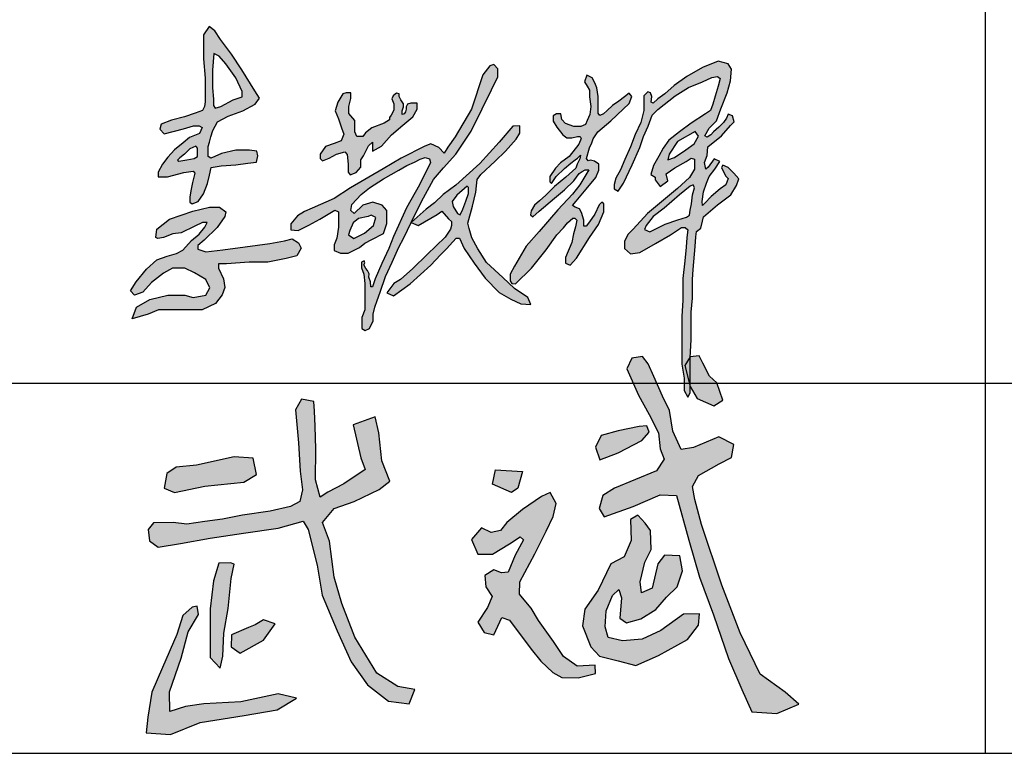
# Model space of a CAD drawing. Extents: x 427948 to 764348, y 274849 to 601549.
# Tile 30 of 212: x 435747 to 437608, y 597049 to 598436. Entities that reach past the tile are written whole.
import ezdxf

# ---------------------------------------------------------------- set-up
doc = ezdxf.new("R2010")
doc.units = 0
doc.header["$LTSCALE"] = 1000
doc.header["$MEASUREMENT"] = 0
doc.layers.get('0').update_dxf_attribs({"linetype": 'CONTINUOUS'})
doc.layers.add('图框', color=4, linetype='CONTINUOUS')

# ---------------------------------------------------------------- blocks, each defined once
blk = doc.blocks.new('武斌')
h = blk.add_hatch(color=3)
h.paths.add_polyline_path([(2274.1, -164.1), (2238.2, -126.9), (2205, -148.2), (2207.7, -246.4), (2174.5, -323.4), (2110.7, -356.5), (2050.9, -481.7), (1988.5, -572), (1977.9, -650.3), (2016.4, -749.8), (2057.6, -793.6), (2145.2, -816.2), (2230, -838), (2336.5, -789.6), (2473.3, -715.3), (2526.4, -646.3), (2530.4, -593.2), (2454.7, -594.5), (2347.1, -672.8), (2259.5, -712.6), (2166.5, -720.6), (2098.8, -706), (2084.1, -654.2), (2089.5, -578.6), (2118.7, -506.9), (2149.2, -479.1), (2162.5, -517.5), (2153.2, -614.4), (2185.1, -635.7), (2252.8, -617.1), (2324.5, -573.3), (2373.7, -514.9), (2424.2, -465.8), (2449.4, -390.1), (2437.4, -319.8), (2365.7, -315.8), (2333.8, -357), (2307.3, -472.4), (2255.5, -493.7), (2250.2, -441.9), (2271.4, -349), (2302, -289.3), (2299.3, -199)])
h.paths.add_polyline_path([(2260.8, 622.8), (2209.8, 614.3), (2187.5, 564.5), (2242.7, 440.3), (2292.6, 348.5), (2337.2, 261.5), (2344.7, 186.1), (2363.8, 138.4), (2326.6, 83.2), (2128.1, 0.2), (2073.3, -34.4), (2055.4, -95.1), (2080.4, -135.6), (2217.5, -85.6), (2345.1, -30.8), (2421.4, -34.4), (2480.7, -245.6), (2529.9, -420.7), (2597, -597.5), (2667.1, -804.7), (2731.2, -951), (2777.6, -1057), (2895.8, -1063.7), (2999.5, -1021.1), (2935.5, -963.2), (2816.6, -877.8), (2722, -682.8), (2636.6, -457.3), (2539.9, -171.2), (2507.8, -53.6), (2497.1, 8.4), (2525, 59.8), (2623.4, 115.4), (2681.2, 145.3), (2691.9, 207.3), (2621.3, 243.7), (2501.4, 192.4), (2443.6, 183.8), (2405.1, 269.3), (2388, 367.7), (2355.9, 436.2), (2315.2, 528.1), (2288, 588.1)])
h.paths.add_polyline_path([(2577.7, 530.5), (2546.5, 591), (2528.2, 626.5), (2485.9, 620.6), (2461.3, 580.9), (2486.9, 480.6), (2520, 424.8), (2597.6, 389.9), (2641.1, 417.3), (2611.8, 498.6)])
h.paths.add_polyline_path([(2245, 292.3), (2145.3, 271.9), (2066, 250.3), (2039.6, 195.1), (2058.8, 133.9), (2146.5, 167.5), (2258.2, 226.3), (2293, 265.9), (2281, 295.9)])
h.paths.add_polyline_path([(1545, -209), (1500.2, -187.3), (1453.3, -241.6), (1482.5, -310.8), (1552.5, -311.5), (1632, -262.6), (1682.2, -228.7), (1697.8, -244.3), (1658.4, -316.2), (1626.1, -396.5), (1594.9, -399.6), (1558.3, -385.9), (1516.3, -412.5), (1520.1, -465.8), (1549.9, -510.8), (1527.8, -564.1), (1482.1, -632.2), (1511.8, -682.4), (1557.6, -692.3), (1595.7, -610.8), (1632.3, -623), (1735.3, -760.5), (1781.2, -817.8), (1837.8, -871), (1879.6, -893.9), (1956.5, -895.9), (2038.7, -875.7), (2037.3, -836.7), (1951.7, -840.7), (1887, -794.9), (1840.5, -723.5), (1769.8, -624.5), (1735, -567), (1701.7, -526.9), (1679, -501.2), (1681.2, -441.5), (1751.9, -309.9), (1805.2, -202.3), (1839, -133.9), (1852.4, -71.7), (1824.6, -19.7), (1783.4, -39.1), (1693.8, -99.5), (1620, -161.2), (1589.8, -199.9)])
h.paths.add_polyline_path([(1641, -19.2), (1552.6, 20.1), (1566.3, 86.8), (1694, 79), (1672.4, 0.5)])
h.paths.add_polyline_path([(132.2, -561.6), (88.9, -601.8), (59.5, -691.5), (-8, -847.1), (-58.6, -963.7), (-77.3, -1082.5), (-85.2, -1155.7), (29.6, -1163.7), (170.1, -1106.3), (378, -1074.6), (534.4, -1046.9), (625.5, -991.6), (538.4, -971.8), (362.2, -1009.4), (188, -1019.2), (100.9, -1031.1), (27.6, -1054.9), (25.6, -961.9), (81.1, -803.6), (112.7, -679), (162.2, -595.9), (156.3, -556.4)])
h.paths.add_polyline_path([(399.2, -657.3), (317.8, -693.2), (317, -750.1), (359, -778.9), (470.1, -718.6), (524.4, -640.7), (470.1, -621.5), (429.9, -646)], flags=17)
h.paths.add_polyline_path([(312.8, -352), (259.1, -354.5), (233, -438), (218, -569.1), (216.7, -719.9), (216.7, -799.7), (264.1, -849.5), (277.8, -793.4), (282.8, -685), (302.8, -567.9), (316.5, -425.8), (330.2, -358.5)], flags=17)
h.paths.add_polyline_path([(41.9, -161.6), (-49.7, -163), (-76.3, -194.5), (-70, -249.1), (-28.7, -278.4), (76.9, -260.9), (216.9, -235.8), (374.5, -212.5), (539.1, -188.6), (657.2, -154.7), (680.4, -195.5), (722.6, -364.1), (746.7, -504.7), (817, -673.4), (883.4, -820), (961.7, -928.4), (1060.2, -1006.7), (1158.7, -1018.8), (1184.8, -950.5), (1104.4, -936.4), (1006, -874.2), (901.4, -703.5), (839.2, -544.9), (803, -420.4), (780.9, -249.7), (748.7, -161.3), (803, -95.1), (898, -62.2), (1016.5, -5.8), (1067.3, 33.6), (1029.2, 129.5), (1015.1, 261.9), (996.8, 338), (893.8, 300), (929.1, 143.5), (950.2, 88.6), (848.7, 20.9), (773.9, -18.5), (737.3, -42.5), (714.7, 39.3), (717.5, 184.4), (713.3, 292.9), (710.5, 364.8), (707.6, 409.9), (649.8, 421.2), (620.2, 370.4), (634.3, 215.4), (642.8, 81.5), (654, -7.2), (641.3, -62.2), (597.6, -86.2), (500.3, -108.7), (370.6, -127), (276.1, -145.4), (192.8, -156.6), (106.8, -169.3)])
h.paths.add_polyline_path([(48.2, -19.3), (192.8, 9.6), (376.1, 28.9), (437.1, 65.8), (421.1, 142.9), (331.1, 149.3), (152.7, 109.2), (56.2, 99.6), (12.9, 70.7), (0, 0)], flags=17)
for points in [[(2260.8, 622.8), (2209.8, 614.3), (2187.5, 564.5), (2242.7, 440.3), (2292.6, 348.5), (2337.2, 261.5), (2344.7, 186.1), (2363.8, 138.4), (2326.6, 83.2), (2128.1, 0.2), (2073.3, -34.4), (2055.4, -95.1), (2080.4, -135.6), (2217.5, -85.6), (2345.1, -30.8), (2421.4, -34.4), (2480.7, -245.6), (2529.9, -420.7), (2597, -597.5), (2667.1, -804.7), (2731.2, -951), (2777.6, -1057), (2895.8, -1063.7), (2999.5, -1021.1), (2935.5, -963.2), (2816.6, -877.8), (2722, -682.8), (2636.6, -457.3), (2539.9, -171.2), (2507.8, -53.6), (2497.1, 8.4), (2525, 59.8), (2623.4, 115.4), (2681.2, 145.3), (2691.9, 207.3), (2621.3, 243.7), (2501.4, 192.4), (2443.6, 183.8), (2405.1, 269.3), (2388, 367.7), (2355.9, 436.2), (2315.2, 528.1), (2288, 588.1)], [(2577.7, 530.5), (2546.5, 591), (2528.2, 626.5), (2485.9, 620.6), (2461.3, 580.9), (2486.9, 480.6), (2520, 424.8), (2597.6, 389.9), (2641.1, 417.3), (2611.8, 498.6)], [(41.9, -161.6), (-49.7, -163), (-76.3, -194.5), (-70, -249.1), (-28.7, -278.4), (76.9, -260.9), (216.9, -235.8), (374.5, -212.5), (539.1, -188.6), (657.2, -154.7), (680.4, -195.5), (722.6, -364.1), (746.7, -504.7), (817, -673.4), (883.4, -820), (961.7, -928.4), (1060.2, -1006.7), (1158.7, -1018.8), (1184.8, -950.5), (1104.4, -936.4), (1006, -874.2), (901.4, -703.5), (839.2, -544.9), (803, -420.4), (780.9, -249.7), (748.7, -161.3), (803, -95.1), (898, -62.2), (1016.5, -5.8), (1067.3, 33.6), (1029.2, 129.5), (1015.1, 261.9), (996.8, 338), (893.8, 300), (929.1, 143.5), (950.2, 88.6), (848.7, 20.9), (773.9, -18.5), (737.3, -42.5), (714.7, 39.3), (717.5, 184.4), (713.3, 292.9), (710.5, 364.8), (707.6, 409.9), (649.8, 421.2), (620.2, 370.4), (634.3, 215.4), (642.8, 81.5), (654, -7.2), (641.3, -62.2), (597.6, -86.2), (500.3, -108.7), (370.6, -127), (276.1, -145.4), (192.8, -156.6), (106.8, -169.3)], [(2245, 292.3), (2145.3, 271.9), (2066, 250.3), (2039.6, 195.1), (2058.8, 133.9), (2146.5, 167.5), (2258.2, 226.3), (2293, 265.9), (2281, 295.9)], [(48.2, -19.3), (192.8, 9.6), (376.1, 28.9), (437.1, 65.8), (421.1, 142.9), (331.1, 149.3), (152.7, 109.2), (56.2, 99.6), (12.9, 70.7), (0, 0), (48.2, -19.3)], [(1641, -19.2), (1552.6, 20.1), (1566.3, 86.8), (1694, 79), (1672.4, 0.5)], [(1545, -209), (1500.2, -187.3), (1453.3, -241.6), (1482.5, -310.8), (1552.5, -311.5), (1632, -262.6), (1682.2, -228.7), (1697.8, -244.3), (1658.4, -316.2), (1626.1, -396.5), (1594.9, -399.6), (1558.3, -385.9), (1516.3, -412.5), (1520.1, -465.8), (1549.9, -510.8), (1527.8, -564.1), (1482.1, -632.2), (1511.8, -682.4), (1557.6, -692.3), (1595.7, -610.8), (1632.3, -623), (1735.3, -760.5), (1781.2, -817.8), (1837.8, -871), (1879.6, -893.9), (1956.5, -895.9), (2038.7, -875.7), (2037.3, -836.7), (1951.7, -840.7), (1887, -794.9), (1840.5, -723.5), (1769.8, -624.5), (1735, -567), (1701.7, -526.9), (1679, -501.2), (1681.2, -441.5), (1751.9, -309.9), (1805.2, -202.3), (1839, -133.9), (1852.4, -71.7), (1824.6, -19.7), (1783.4, -39.1), (1693.8, -99.5), (1620, -161.2), (1589.8, -199.9)], [(2274.1, -164.1), (2238.2, -126.9), (2205, -148.2), (2207.7, -246.4), (2174.5, -323.4), (2110.7, -356.5), (2050.9, -481.7), (1988.5, -572), (1977.9, -650.3), (2016.4, -749.8), (2057.6, -793.6), (2145.2, -816.2), (2230, -838), (2336.5, -789.6), (2473.3, -715.3), (2526.4, -646.3), (2530.4, -593.2), (2454.7, -594.5), (2347.1, -672.8), (2259.5, -712.6), (2166.5, -720.6), (2098.8, -706), (2084.1, -654.2), (2089.5, -578.6), (2118.7, -506.9), (2149.2, -479.1), (2162.5, -517.5), (2153.2, -614.4), (2185.1, -635.7), (2252.8, -617.1), (2324.5, -573.3), (2373.7, -514.9), (2424.2, -465.8), (2449.4, -390.1), (2437.4, -319.8), (2365.7, -315.8), (2333.8, -357), (2307.3, -472.4), (2255.5, -493.7), (2250.2, -441.9), (2271.4, -349), (2302, -289.3), (2299.3, -199)], [(312.8, -352), (259.1, -354.5), (233, -438), (218, -569.1), (216.7, -719.9), (216.7, -799.7), (264.1, -849.5), (277.8, -793.4), (282.8, -685), (302.8, -567.9), (316.5, -425.8), (330.2, -358.5)], [(132.2, -561.6), (88.9, -601.8), (59.5, -691.5), (-8, -847.1), (-58.6, -963.7), (-77.3, -1082.5), (-85.2, -1155.7), (29.6, -1163.7), (170.1, -1106.3), (378, -1074.6), (534.4, -1046.9), (625.5, -991.6), (538.4, -971.8), (362.2, -1009.4), (188, -1019.2), (100.9, -1031.1), (27.6, -1054.9), (25.6, -961.9), (81.1, -803.6), (112.7, -679), (162.2, -595.9), (156.3, -556.4)], [(399.2, -657.3), (317.8, -693.2), (317, -750.1), (359, -778.9), (470.1, -718.6), (524.4, -640.7), (470.1, -621.5), (429.9, -646)]]:
    blk.add_lwpolyline(points, close=True)
blk = doc.blocks.new('李敬辉')
h = blk.add_hatch(color=3)
h.paths.add_polyline_path([(3996.5, 949.9), (3919.8, 887.2), (3809.5, 793), (3729.9, 732.1), (3679.7, 668.6), (3669.6, 638.7), (3706.9, 622.2), (3817.5, 677.6), (3907.1, 707.5), (3970.1, 727.8), (3990.4, 742.7), (3996.3, 778.5), (4006, 824.1), (4011.9, 887.1), (4025.7, 937.2), (4016.7, 959.1)], flags=16)
h.paths.add_polyline_path([(4032, 1341.1), (3905.5, 1269.8), (3844.2, 1178.4), (3835.4, 1138.4), (3884.2, 1155.9), (3964.4, 1209.7), (4023.3, 1252.2), (4055.8, 1307.3)], flags=16)
h.paths.add_polyline_path([(3256.3, 1743.5), (3239.1, 1695.7), (3257.9, 1665.2), (3275.4, 1637), (3275.4, 1590.6), (3284.3, 1520.3), (3276.6, 1463.7), (3258.6, 1420.5), (3246.5, 1391.6), (3212.2, 1376.8), (3163.3, 1376.8), (3103.4, 1398.7), (3077.6, 1426.3), (3069.2, 1468.8), (3038.3, 1468.8), (3013.8, 1452.7), (3013.8, 1416), (3040.2, 1372.9), (3083, 1316.6), (3111.4, 1294.8), (3148.5, 1294.8), (3188, 1305.9), (3207.8, 1305.9), (3215.4, 1290.2), (3199.2, 1250.7), (3129, 1162.9), (3065.7, 1116.9), (3031.3, 1079.7), (2990.2, 1019.6), (2990.2, 980), (3002.5, 969.3), (3034.7, 1019.6), (3096.3, 1076.4), (3141.9, 1114.3), (3172.4, 1137.8), (3187.9, 1149.8), (3209.3, 1171.5), (3205.4, 1144.7), (3186.4, 1107.1), (3176.2, 1077.5), (3105.4, 1013.1), (3024.6, 946.4), (2961.7, 885.9), (2916.4, 845.5), (2879.9, 812.4), (2856.7, 773.9), (2851.3, 744.4), (2868, 729.6), (2913.9, 771), (3024.2, 863.9), (3095, 923.4), (3162.2, 988.1), (3199.8, 1041), (3221.7, 1053.5), (3242.8, 1066.7), (3269.9, 1066.7), (3247.3, 1030.3), (3206.2, 959.7), (3152.3, 892.8), (3048, 780.3), (2914.6, 624.9), (2820, 519.2), (2736.4, 377.1), (2707.5, 319.9), (2707.5, 271.6), (2718.3, 252.8), (2745.4, 249.2), (2858.1, 362.6), (2963.1, 494.8), (3040.7, 600.9), (3088, 652.1), (3116.2, 687.2), (3154.3, 721.3), (3169.9, 721.3), (3184.2, 707), (3175.2, 659.2), (3160, 608.6), (3147.2, 547.3), (3102.5, 439.3), (3102.5, 399.1), (3135.4, 384.2), (3182.1, 435.1), (3275.5, 581.1), (3338.1, 676.3), (3378.2, 765.6), (3378.2, 823.2), (3364, 834.1), (3343.1, 814.9), (3312.2, 748.1), (3274.6, 693.8), (3249.6, 663.8), (3233.7, 663.8), (3233.7, 706.9), (3217.9, 760.5), (3202.3, 787), (3172.4, 798.6), (3152.8, 811.7), (3179, 841.9), (3250.3, 928.9), (3319.2, 1012.8), (3341.3, 1063.1), (3341.3, 1107), (3311.2, 1129.8), (3281.9, 1136.6), (3265.6, 1130.9), (3253.7, 1147.7), (3273.4, 1224.7), (3292.3, 1258.9), (3300.9, 1289.2), (3335.2, 1337.8), (3426.7, 1418.5), (3514.9, 1502.1), (3559.8, 1542.1), (3577.8, 1591.9), (3558.2, 1616.4), (3526.3, 1589.5), (3483.8, 1557.6), (3439.6, 1527.4), (3401.2, 1491.4), (3374.2, 1468.6), (3349.7, 1456.3), (3337.5, 1471.8), (3337.5, 1533.9), (3337.5, 1591.2), (3327.7, 1652.9), (3312, 1690.3), (3293.1, 1724.5)])
h.paths.add_polyline_path([(2399.1, 950), (2324.1, 885.6), (2291.8, 840.4), (2298.3, 804.1), (2329.9, 753.2), (2348.1, 743.8), (2366.9, 785.4), (2388.6, 842.2), (2407.9, 897.9), (2407.9, 924.2), (2407.9, 940)], flags=16)
h.paths.add_polyline_path([(2725.7, 1379), (2627.5, 1264.2), (2489.2, 1112.6), (2318.3, 957.3), (2225.5, 889.5), (2164.9, 831.4), (2104.2, 784), (1996.8, 689), (2046.4, 668.3), (2183.7, 745.8), (2217.7, 770), (2263.7, 715.8), (2286.8, 695.6), (2286.8, 668.1), (2279.1, 640.7), (2241.6, 583.9), (2112.4, 460.7), (2008.5, 361.2), (1921.1, 281.2), (1873.5, 252), (1823.9, 185.9), (1871.5, 163.6), (1991.1, 251), (2139.4, 383.4), (2206.8, 457.7), (2250.4, 499.7), (2296, 552), (2320.7, 577.4), (2342.9, 577.4), (2377.1, 502.7), (2447.9, 397.1), (2527.5, 290.4), (2627.4, 188.8), (2710.2, 140.2), (2783.6, 107.8), (2853.8, 101.2), (2831.8, 151.6), (2737.5, 216.1), (2653, 296.3), (2536.3, 404.1), (2475, 501.9), (2432.5, 579.3), (2413.4, 645.4), (2403.8, 683.6), (2436.7, 807.2), (2460.6, 906.3), (2469.3, 996.4), (2496.6, 1033.1), (2598.2, 1129.4), (2672.2, 1199.7), (2749.1, 1286.2), (2776.5, 1328.9), (2776.5, 1380.6)])
h.paths.add_polyline_path([(1689.9, 731.3), (1619.3, 718.8), (1581.1, 687.5), (1558.3, 632.3), (1548.1, 601.5), (1587.4, 575.9), (1663.1, 612.3), (1728.6, 668.7), (1745.1, 726.2), (1710.4, 741.5)], flags=16)
h.paths.add_polyline_path([(1183.5, 736.1), (1135.3, 680.4), (1135.3, 637.9), (1187.9, 631.1), (1265.4, 671.1), (1343.6, 713.6), (1415.6, 756.7), (1451.9, 777.3), (1476.9, 766.1), (1476.9, 656.6), (1466.1, 576.7), (1445.6, 528.9), (1445.6, 488.6), (1491.6, 468.7), (1546.4, 468.7), (1627.3, 509.5), (1666.3, 542.2), (1715.8, 568.7), (1800, 610.5), (1823.7, 682.5), (1823.7, 776.5), (1789.4, 814.2), (1723.5, 836.2), (1652.4, 814.2), (1589, 754.2), (1566.5, 775.8), (1572.1, 819.5), (1640.5, 889.1), (1699.3, 937.6), (1799, 1001.9), (1910.2, 1063.5), (1966.9, 1096.7), (2020.9, 1122.3), (2062.9, 1142), (2097.2, 1154.5), (2128.3, 1145.2), (2134.9, 1119.1), (2057.3, 959.5), (1963.6, 793.8), (1869.9, 589), (1838.1, 503.3), (1786.6, 396.8), (1740.7, 285.2), (1721.1, 227.6), (1708.7, 227.6), (1705.4, 264.7), (1693.5, 298.9), (1697.4, 321.2), (1684.3, 345.8), (1673.5, 360.3), (1659.5, 385.2), (1665.7, 400.5), (1660, 414.6), (1640.6, 405.3), (1640.6, 365.8), (1657.3, 320.4), (1666.3, 251.5), (1666.3, 181), (1666.3, 123.1), (1666.3, 64.7), (1644.7, 8.4), (1644.7, -29.4), (1644.7, -68.9), (1667.3, -85.1), (1699.4, -69.4), (1725.7, -14.7), (1725.7, 32.1), (1737.3, 83), (1754.6, 130.3), (1774.9, 189.9), (1813.7, 303.5), (1860.2, 404.2), (1908.2, 512.7), (1944.4, 578.6), (1996.8, 689), (2070.3, 840.5), (2157.7, 998), (2228.2, 1080.9), (2316.4, 1178.2), (2427.8, 1344.3), (2506.4, 1503.7), (2572.1, 1639.4), (2617.3, 1732.8), (2617.3, 1789.9), (2589.4, 1821.2), (2559.7, 1810.5), (2511.1, 1746.3), (2429.5, 1500.9), (2312.8, 1303.1), (2260.4, 1228.8), (2233.1, 1187), (2195.3, 1227.4), (2139.4, 1253.8), (2094.3, 1236.1), (1925.7, 1150.5), (1796.8, 1074.1), (1563.7, 938.6), (1446.2, 861.5), (1288.4, 792.8), (1232.4, 768)])
h.paths.add_polyline_path([(1507.6, 1611.5), (1471.8, 1551.3), (1453.9, 1489.5), (1475.9, 1432), (1499.4, 1368.2), (1516.1, 1322.9), (1506.5, 1297.6), (1495.8, 1275.1), (1446.2, 1256.3), (1384.9, 1233.3), (1346, 1178.4), (1346, 1146.8), (1361.8, 1129.9), (1409.9, 1150.4), (1463, 1178.4), (1522.8, 1196.3), (1539.7, 1176.4), (1546.8, 1106.4), (1546.8, 1050.8), (1561.6, 1031.9), (1604.6, 1046.7), (1636.7, 1085.5), (1636.7, 1138.1), (1655.8, 1165.8), (1674.2, 1205.1), (1692.2, 1237.8), (1720, 1265.6), (1720, 1239.9), (1720, 1200.8), (1783.9, 1235.8), (1857, 1317.1), (1938.4, 1387.1), (2010.5, 1445.7), (2041.4, 1501.3), (2041.4, 1544.5), (1994, 1544.5), (1970.9, 1537.5), (1962, 1517.3), (1962, 1500.9), (1956.3, 1482.4), (1946.3, 1466.7), (1933.5, 1462.8), (1933.5, 1489.1), (1943.5, 1517.3), (1943.5, 1540.4), (1923.9, 1567.6), (1911.8, 1591.4), (1911.8, 1609.9), (1891.5, 1614.5), (1883.6, 1608.8), (1868.4, 1597.3), (1858.9, 1574.8), (1873.1, 1539.8), (1873.1, 1518.3), (1873.1, 1493), (1854.1, 1459.2), (1843.2, 1441.3), (1843.2, 1424.7), (1803.5, 1402), (1716.1, 1368.1), (1670.9, 1330.8), (1650.5, 1304.2), (1608.7, 1304.2), (1594, 1337.6), (1594, 1420.4), (1550.7, 1471), (1550.7, 1520.7), (1566, 1577.6), (1566, 1619.2), (1532.6, 1619.2)], flags=17)
h.paths.add_polyline_path([(168.3, 582.6), (175, 641.6), (267.1, 713.1), (434.8, 770.1), (553.4, 799.2), (623.7, 799.2), (670.1, 766.1), (662.8, 731.6), (607.8, 654.2), (515.7, 562), (470.6, 525.5), (470.6, 498.4), (527.6, 480.5), (649.6, 493.1), (809.4, 516.2), (985.6, 537.9), (1089.2, 557.1), (1146, 573), (1190.3, 543.8), (1208.6, 504.6), (1178.6, 451.1), (1102.6, 432.8), (970.6, 406.1), (837.8, 406.1), (676, 394.3), (617.4, 394.3), (617.4, 362.7), (653.2, 285.8), (662.5, 224), (643.8, 171.5), (596.9, 109.7), (500.3, 64.7), (399.1, 64.7), (276.5, 64.7), (186.7, 64.7), (113.4, 31.9), (0, 0), (30.7, 82.6), (125.2, 138.1), (253.7, 168.3), (377.2, 168.3), (435.3, 152.5), (527.3, 169.1), (556.4, 220.5), (526.5, 281), (446.1, 328.2), (375.6, 363), (287.7, 363), (223, 326.5), (138.4, 258.6), (74.6, 189.8), (15.7, 169.1), (-13.3, 198.9), (28.1, 265.2), (101.1, 355.5), (176.3, 421.5), (249.6, 448.8), (316.6, 466.8), (362, 491.2), (424.3, 559.5), (479, 604.9), (519.7, 656), (537.2, 689.2), (503.4, 689.2), (447.6, 663), (349.8, 615.9), (291.6, 607.2), (224.7, 582.2), (183.9, 575.8)])
h.paths.add_polyline_path([(454.2, 1235.9), (412.6, 1217.6), (373.2, 1179), (341.3, 1152.7), (323.3, 1137), (332.7, 1129.5), (391.2, 1138.8), (442.9, 1147.2), (466.8, 1162.8), (466.8, 1193.3), (466.8, 1220.7), (460.6, 1231.4)], flags=16)
h.paths.add_polyline_path([(584.9, 1900), (575.7, 1780.4), (575.7, 1654), (581.8, 1572.9), (581.8, 1526.9), (593.4, 1507.8), (633.2, 1521), (723.4, 1567.2), (787.9, 1588.9), (787.9, 1628.1), (740.8, 1726.6), (669, 1826.7), (622.6, 1881.6)], flags=16)
h.paths.add_polyline_path([(550.7, 2092.7), (510, 2033.6), (510, 1861.8), (521.2, 1723.2), (521.2, 1632), (521.2, 1554.5), (516.2, 1519.2), (503.1, 1492.2), (450, 1471.6), (373.8, 1446.8), (280.4, 1421.2), (207.1, 1394.8), (197.1, 1357.1), (229.1, 1323.6), (367.4, 1359.2), (439.3, 1380.6), (478.5, 1380.6), (499.6, 1370.1), (481.2, 1327.7), (410.9, 1298.6), (364.9, 1259.2), (303.2, 1209.7), (255.1, 1158.1), (215.5, 1107.2), (185.1, 1049.9), (185.1, 1017.4), (251.5, 1017.4), (369.7, 1047.8), (435.4, 1057.7), (448.1, 1043.5), (431.7, 976.1), (419, 915.1), (412, 871.7), (412, 836.2), (428.7, 822.1), (470.8, 841), (509.9, 894.5), (537.9, 969), (552.2, 1029.1), (565, 1083.3), (635.5, 1094.6), (742.4, 1103.1), (827.4, 1114), (889.7, 1120.5), (898.4, 1166.7), (891.9, 1200.2), (840, 1208), (741.9, 1208), (640, 1183.3), (590.8, 1162.2), (562, 1150.9), (543, 1162.2), (543, 1233.5), (552, 1265.7), (562.9, 1301.8), (577.4, 1349.3), (611.2, 1410.9), (685.9, 1450.1), (791.5, 1489.5), (880.3, 1536), (910.3, 1580.7), (878.4, 1632.1), (784.3, 1783.3), (711.3, 1895.6), (631.1, 2001), (590.4, 2061.4)])
h.paths.add_polyline_path([(4308.8, 1042.2), (4267.9, 1083.5), (4228.5, 1099), (4220.3, 1083), (4248, 1024.7), (4267, 1004.4), (4249.9, 960.1), (4210.1, 930), (4146.3, 875.1), (4101.2, 829.1), (4083.5, 810.5), (4082.6, 840.6), (4090.6, 909.6), (4112.8, 971.1), (4132.3, 1019.7), (4171.2, 1071.9), (4207.1, 1126.4), (4167, 1145.6), (4123.4, 1086.1), (4107.5, 1071.9), (4098.7, 1118.8), (4116.4, 1170.1), (4122.5, 1231), (4220.9, 1309.4), (4284.5, 1383.9), (4311.3, 1410.7), (4299.4, 1453.4), (4268.6, 1464.3), (4255.7, 1436.5), (4233.8, 1405.7), (4201, 1372), (4163.3, 1339.2), (4142.4, 1317.4), (4117.5, 1301.5), (4101.6, 1310.4), (4130.5, 1365), (4183.1, 1418.7), (4214, 1504.5), (4259.7, 1618.7), (4285.5, 1705.1), (4290.5, 1788.5), (4266.6, 1825.3), (4197.1, 1844.2), (4082.8, 1799.5), (3971.5, 1734.9), (3880, 1669.4), (3814.5, 1609.8), (3763.8, 1574), (3730, 1544.2), (3716.1, 1552.2), (3720, 1591.9), (3711.1, 1617.7), (3691.9, 1624.6), (3664.1, 1595.5), (3664.1, 1561.5), (3664.1, 1490.9), (3641.4, 1406.5), (3602.6, 1319.4), (3567.6, 1230.6), (3527.5, 1141.6), (3495.9, 1067.6), (3462.7, 1007.4), (3450.3, 962), (3450.3, 931.7), (3478.8, 912.7), (3517.5, 971.6), (3581.2, 1103.6), (3635, 1225.5), (3662.1, 1304.9), (3694, 1379.1), (3724.1, 1459.3), (3763, 1498.7), (3888.5, 1596.3), (3984.2, 1656.5), (4084.6, 1696), (4151.7, 1727.6), (4191.2, 1735.1), (4211.2, 1719.7), (4196.8, 1665.3), (4175.7, 1594.8), (4159, 1536.3), (4141.8, 1490.4), (4105.2, 1466.9), (4002.3, 1399.7), (3919.1, 1339.4), (3843.4, 1278.4), (3801.2, 1220.8), (3771.9, 1165.1), (3733.2, 1097.7), (3713.2, 1032.7), (3744.9, 1014.5), (3744.9, 994.8), (3781.7, 947.9), (3835.7, 987.8), (3822.8, 1038.2), (3884.7, 1080.2), (3966.2, 1126.1), (4001.8, 1149.6), (4027.6, 1142.7), (4027.6, 1072.2), (3991.9, 1011.1), (3905.3, 932.9), (3691.1, 754.7), (3587.5, 642), (3552.6, 606.3), (3525.8, 556), (3525.8, 503.2), (3567.2, 465.9), (3636.2, 474.9), (3747.4, 538.9), (3854.6, 600.6), (3933.3, 654.1), (3960.1, 654.1), (3978.9, 637), (3970.7, 581.1), (3966.9, 512.6), (3956.4, 415.5), (3943.8, 288.6), (3943.8, 132.3), (3935.5, 15.8), (3935.5, -184.7), (3935.5, -326), (3953.3, -425.1), (3953.3, -512.8), (3978.4, -561.8), (3996.7, -529.9), (3996.7, -404.6), (3996.7, -280.4), (4003, -148.6), (4003, -50.4), (4003, 46.6), (4013.1, 147.7), (4013.1, 282.3), (4017.6, 353.2), (4032.3, 518.3), (4035.5, 586.6), (4041.1, 624.7), (4072.8, 648.5), (4083.2, 698.5), (4091.9, 729.4), (4192, 815.3), (4286.7, 888.2), (4327, 954.7), (4343.5, 1002)])
for points in [[(550.7, 2092.7), (510, 2033.6), (510, 1861.8), (521.2, 1723.2), (521.2, 1632), (521.2, 1554.5), (516.2, 1519.2), (503.1, 1492.2), (450, 1471.6), (373.8, 1446.8), (280.4, 1421.2), (207.1, 1394.8), (197.1, 1357.1), (229.1, 1323.6), (367.4, 1359.2), (439.3, 1380.6), (478.5, 1380.6), (499.6, 1370.1), (481.2, 1327.7), (410.9, 1298.6), (364.9, 1259.2), (303.2, 1209.7), (255.1, 1158.1), (215.5, 1107.2), (185.1, 1049.9), (185.1, 1017.4), (251.5, 1017.4), (369.7, 1047.8), (435.4, 1057.7), (448.1, 1043.5), (431.7, 976.1), (419, 915.1), (412, 871.7), (412, 836.2), (428.7, 822.1), (470.8, 841), (509.9, 894.5), (537.9, 969), (552.2, 1029.1), (565, 1083.3), (635.5, 1094.6), (742.4, 1103.1), (827.4, 1114), (889.7, 1120.5), (898.4, 1166.7), (891.9, 1200.2), (840, 1208), (741.9, 1208), (640, 1183.3), (590.8, 1162.2), (562, 1150.9), (543, 1162.2), (543, 1233.5), (552, 1265.7), (562.9, 1301.8), (577.4, 1349.3), (611.2, 1410.9), (685.9, 1450.1), (791.5, 1489.5), (880.3, 1536), (910.3, 1580.7), (878.4, 1632.1), (784.3, 1783.3), (711.3, 1895.6), (631.1, 2001), (590.4, 2061.4)], [(584.9, 1900), (575.7, 1780.4), (575.7, 1654), (581.8, 1572.9), (581.8, 1526.9), (593.4, 1507.8), (633.2, 1521), (723.4, 1567.2), (787.9, 1588.9), (787.9, 1628.1), (740.8, 1726.6), (669, 1826.7), (622.6, 1881.6)], [(1183.5, 736.1), (1135.3, 680.4), (1135.3, 637.9), (1187.9, 631.1), (1265.4, 671.1), (1343.6, 713.6), (1415.6, 756.7), (1451.9, 777.3), (1476.9, 766.1), (1476.9, 656.6), (1466.1, 576.7), (1445.6, 528.9), (1445.6, 488.6), (1491.6, 468.7), (1546.4, 468.7), (1627.3, 509.5), (1666.3, 542.2), (1715.8, 568.7), (1800, 610.5), (1823.7, 682.5), (1823.7, 776.5), (1789.4, 814.2), (1723.5, 836.2), (1652.4, 814.2), (1589, 754.2), (1566.5, 775.8), (1572.1, 819.5), (1640.5, 889.1), (1699.3, 937.6), (1799, 1001.9), (1910.2, 1063.5), (1966.9, 1096.7), (2020.9, 1122.3), (2062.9, 1142), (2097.2, 1154.5), (2128.3, 1145.2), (2134.9, 1119.1), (2057.3, 959.5), (1963.6, 793.8), (1869.9, 589), (1838.1, 503.3), (1786.6, 396.8), (1740.7, 285.2), (1721.1, 227.6), (1708.7, 227.6), (1705.4, 264.7), (1693.5, 298.9), (1697.4, 321.2), (1684.3, 345.8), (1673.5, 360.3), (1659.5, 385.2), (1665.7, 400.5), (1660, 414.6), (1640.6, 405.3), (1640.6, 365.8), (1657.3, 320.4), (1666.3, 251.5), (1666.3, 181), (1666.3, 123.1), (1666.3, 64.7), (1644.7, 8.4), (1644.7, -29.4), (1644.7, -68.9), (1667.3, -85.1), (1699.4, -69.4), (1725.7, -14.7), (1725.7, 32.1), (1737.3, 83), (1754.6, 130.3), (1774.9, 189.9), (1813.7, 303.5), (1860.2, 404.2), (1908.2, 512.7), (1944.4, 578.6), (1996.8, 689), (2070.3, 840.5), (2157.7, 998), (2228.2, 1080.9), (2316.4, 1178.2), (2427.8, 1344.3), (2506.4, 1503.7), (2572.1, 1639.4), (2617.3, 1732.8), (2617.3, 1789.9), (2589.4, 1821.2), (2559.7, 1810.5), (2511.1, 1746.3), (2429.5, 1500.9), (2312.8, 1303.1), (2260.4, 1228.8), (2233.1, 1187), (2195.3, 1227.4), (2139.4, 1253.8), (2094.3, 1236.1), (1925.7, 1150.5), (1796.8, 1074.1), (1563.7, 938.6), (1446.2, 861.5), (1288.4, 792.8), (1232.4, 768)], [(3256.3, 1743.5), (3239.1, 1695.7), (3257.9, 1665.2), (3275.4, 1637), (3275.4, 1590.6), (3284.3, 1520.3), (3276.6, 1463.7), (3258.6, 1420.5), (3246.5, 1391.6), (3212.2, 1376.8), (3163.3, 1376.8), (3103.4, 1398.7), (3077.6, 1426.3), (3069.2, 1468.8), (3038.3, 1468.8), (3013.8, 1452.7), (3013.8, 1416), (3040.2, 1372.9), (3083, 1316.6), (3111.4, 1294.8), (3148.5, 1294.8), (3188, 1305.9), (3207.8, 1305.9), (3215.4, 1290.2), (3199.2, 1250.7), (3129, 1162.9), (3065.7, 1116.9), (3031.3, 1079.7), (2990.2, 1019.6), (2990.2, 980), (3002.5, 969.3), (3034.7, 1019.6), (3096.3, 1076.4), (3141.9, 1114.3), (3172.4, 1137.8), (3187.9, 1149.8), (3209.3, 1171.5), (3205.4, 1144.7), (3186.4, 1107.1), (3176.2, 1077.5), (3105.4, 1013.1), (3024.6, 946.4), (2961.7, 885.9), (2916.4, 845.5), (2879.9, 812.4), (2856.7, 773.9), (2851.3, 744.4), (2868, 729.6), (2913.9, 771), (3024.2, 863.9), (3095, 923.4), (3162.2, 988.1), (3199.8, 1041), (3221.7, 1053.5), (3242.8, 1066.7), (3269.9, 1066.7), (3247.3, 1030.3), (3206.2, 959.7), (3152.3, 892.8), (3048, 780.3), (2914.6, 624.9), (2820, 519.2), (2736.4, 377.1), (2707.5, 319.9), (2707.5, 271.6), (2718.3, 252.8), (2745.4, 249.2), (2858.1, 362.6), (2963.1, 494.8), (3040.7, 600.9), (3088, 652.1), (3116.2, 687.2), (3154.3, 721.3), (3169.9, 721.3), (3184.2, 707), (3175.2, 659.2), (3160, 608.6), (3147.2, 547.3), (3102.5, 439.3), (3102.5, 399.1), (3135.4, 384.2), (3182.1, 435.1), (3275.5, 581.1), (3338.1, 676.3), (3378.2, 765.6), (3378.2, 823.2), (3364, 834.1), (3343.1, 814.9), (3312.2, 748.1), (3274.6, 693.8), (3249.6, 663.8), (3233.7, 663.8), (3233.7, 706.9), (3217.9, 760.5), (3202.3, 787), (3172.4, 798.6), (3152.8, 811.7), (3179, 841.9), (3250.3, 928.9), (3319.2, 1012.8), (3341.3, 1063.1), (3341.3, 1107), (3311.2, 1129.8), (3281.9, 1136.6), (3265.6, 1130.9), (3253.7, 1147.7), (3273.4, 1224.7), (3292.3, 1258.9), (3300.9, 1289.2), (3335.2, 1337.8), (3426.7, 1418.5), (3514.9, 1502.1), (3559.8, 1542.1), (3577.8, 1591.9), (3558.2, 1616.4), (3526.3, 1589.5), (3483.8, 1557.6), (3439.6, 1527.4), (3401.2, 1491.4), (3374.2, 1468.6), (3349.7, 1456.3), (3337.5, 1471.8), (3337.5, 1533.9), (3337.5, 1591.2), (3327.7, 1652.9), (3312, 1690.3), (3293.1, 1724.5)], [(1507.6, 1611.5), (1471.8, 1551.3), (1453.9, 1489.5), (1475.9, 1432), (1499.4, 1368.2), (1516.1, 1322.9), (1506.5, 1297.6), (1495.8, 1275.1), (1446.2, 1256.3), (1384.9, 1233.3), (1346, 1178.4), (1346, 1146.8), (1361.8, 1129.9), (1409.9, 1150.4), (1463, 1178.4), (1522.8, 1196.3), (1539.7, 1176.4), (1546.8, 1106.4), (1546.8, 1050.8), (1561.6, 1031.9), (1604.6, 1046.7), (1636.7, 1085.5), (1636.7, 1138.1), (1655.8, 1165.8), (1674.2, 1205.1), (1692.2, 1237.8), (1720, 1265.6), (1720, 1239.9), (1720, 1200.8), (1783.9, 1235.8), (1857, 1317.1), (1938.4, 1387.1), (2010.5, 1445.7), (2041.4, 1501.3), (2041.4, 1544.5), (1994, 1544.5), (1970.9, 1537.5), (1962, 1517.3), (1962, 1500.9), (1956.3, 1482.4), (1946.3, 1466.7), (1933.5, 1462.8), (1933.5, 1489.1), (1943.5, 1517.3), (1943.5, 1540.4), (1923.9, 1567.6), (1911.8, 1591.4), (1911.8, 1609.9), (1891.5, 1614.5), (1883.6, 1608.8), (1868.4, 1597.3), (1858.9, 1574.8), (1873.1, 1539.8), (1873.1, 1518.3), (1873.1, 1493), (1854.1, 1459.2), (1843.2, 1441.3), (1843.2, 1424.7), (1803.5, 1402), (1716.1, 1368.1), (1670.9, 1330.8), (1650.5, 1304.2), (1608.7, 1304.2), (1594, 1337.6), (1594, 1420.4), (1550.7, 1471), (1550.7, 1520.7), (1566, 1577.6), (1566, 1619.2), (1532.6, 1619.2)], [(2725.7, 1379), (2627.5, 1264.2), (2489.2, 1112.6), (2318.3, 957.3), (2225.5, 889.5), (2164.9, 831.4), (2104.2, 784), (1996.8, 689), (2046.4, 668.3), (2183.7, 745.8), (2217.7, 770), (2263.7, 715.8), (2286.8, 695.6), (2286.8, 668.1), (2279.1, 640.7), (2241.6, 583.9), (2112.4, 460.7), (2008.5, 361.2), (1921.1, 281.2), (1873.5, 252), (1823.9, 185.9), (1871.5, 163.6), (1991.1, 251), (2139.4, 383.4), (2206.8, 457.7), (2250.4, 499.7), (2296, 552), (2320.7, 577.4), (2342.9, 577.4), (2377.1, 502.7), (2447.9, 397.1), (2527.5, 290.4), (2627.4, 188.8), (2710.2, 140.2), (2783.6, 107.8), (2853.8, 101.2), (2831.8, 151.6), (2737.5, 216.1), (2653, 296.3), (2536.3, 404.1), (2475, 501.9), (2432.5, 579.3), (2413.4, 645.4), (2403.8, 683.6), (2436.7, 807.2), (2460.6, 906.3), (2469.3, 996.4), (2496.6, 1033.1), (2598.2, 1129.4), (2672.2, 1199.7), (2749.1, 1286.2), (2776.5, 1328.9), (2776.5, 1380.6)], [(4032, 1341.1), (3905.5, 1269.8), (3844.2, 1178.4), (3835.4, 1138.4), (3884.2, 1155.9), (3964.4, 1209.7), (4023.3, 1252.2), (4055.8, 1307.3)], [(454.2, 1235.9), (412.6, 1217.6), (373.2, 1179), (341.3, 1152.7), (323.3, 1137), (332.7, 1129.5), (391.2, 1138.8), (442.9, 1147.2), (466.8, 1162.8), (466.8, 1193.3), (466.8, 1220.7), (460.6, 1231.4)], [(2399.1, 950), (2324.1, 885.6), (2291.8, 840.4), (2298.3, 804.1), (2329.9, 753.2), (2348.1, 743.8), (2366.9, 785.4), (2388.6, 842.2), (2407.9, 897.9), (2407.9, 924.2), (2407.9, 940)], [(3996.5, 949.9), (3919.8, 887.2), (3809.5, 793), (3729.9, 732.1), (3679.7, 668.6), (3669.6, 638.7), (3706.9, 622.2), (3817.5, 677.6), (3907.1, 707.5), (3970.1, 727.8), (3990.4, 742.7), (3996.3, 778.5), (4006, 824.1), (4011.9, 887.1), (4025.7, 937.2), (4016.7, 959.1)], [(168.3, 582.6), (175, 641.6), (267.1, 713.1), (434.8, 770.1), (553.4, 799.2), (623.7, 799.2), (670.1, 766.1), (662.8, 731.6), (607.8, 654.2), (515.7, 562), (470.6, 525.5), (470.6, 498.4), (527.6, 480.5), (649.6, 493.1), (809.4, 516.2), (985.6, 537.9), (1089.2, 557.1), (1146, 573), (1190.3, 543.8), (1208.6, 504.6), (1178.6, 451.1), (1102.6, 432.8), (970.6, 406.1), (837.8, 406.1), (676, 394.3), (617.4, 394.3), (617.4, 362.7), (653.2, 285.8), (662.5, 224), (643.8, 171.5), (596.9, 109.7), (500.3, 64.7), (399.1, 64.7), (276.5, 64.7), (186.7, 64.7), (113.4, 31.9), (0, 0), (30.7, 82.6), (125.2, 138.1), (253.7, 168.3), (377.2, 168.3), (435.3, 152.5), (527.3, 169.1), (556.4, 220.5), (526.5, 281), (446.1, 328.2), (375.6, 363), (287.7, 363), (223, 326.5), (138.4, 258.6), (74.6, 189.8), (15.7, 169.1), (-13.3, 198.9), (28.1, 265.2), (101.1, 355.5), (176.3, 421.5), (249.6, 448.8), (316.6, 466.8), (362, 491.2), (424.3, 559.5), (479, 604.9), (519.7, 656), (537.2, 689.2), (503.4, 689.2), (447.6, 663), (349.8, 615.9), (291.6, 607.2), (224.7, 582.2), (183.9, 575.8)], [(1689.9, 731.3), (1619.3, 718.8), (1581.1, 687.5), (1558.3, 632.3), (1548.1, 601.5), (1587.4, 575.9), (1663.1, 612.3), (1728.6, 668.7), (1745.1, 726.2), (1710.4, 741.5)]]:
    blk.add_lwpolyline(points, close=True)
for points in [[(4267, 1004.4), (4249.9, 960.1), (4210.1, 930), (4146.3, 875.1), (4101.2, 829.1), (4083.5, 810.5), (4082.6, 840.6), (4090.6, 909.6), (4112.8, 971.1), (4132.3, 1019.7), (4171.2, 1071.9), (4207.1, 1126.4), (4167, 1145.6), (4123.4, 1086.1), (4107.5, 1071.9), (4098.7, 1118.8), (4116.4, 1170.1), (4122.5, 1231), (4220.9, 1309.4), (4284.5, 1383.9), (4311.3, 1410.7), (4299.4, 1453.4), (4268.6, 1464.3), (4255.7, 1436.5), (4233.8, 1405.7), (4201, 1372), (4163.3, 1339.2), (4142.4, 1317.4), (4117.5, 1301.5), (4101.6, 1310.4), (4130.5, 1365), (4183.1, 1418.7), (4214, 1504.5), (4259.7, 1618.7), (4285.5, 1705.1), (4290.5, 1788.5), (4266.6, 1825.3), (4197.1, 1844.2), (4082.8, 1799.5), (3971.5, 1734.9), (3880, 1669.4), (3814.5, 1609.8), (3763.8, 1574), (3730, 1544.2), (3716.1, 1552.2), (3720, 1591.9), (3711.1, 1617.7), (3691.9, 1624.6), (3664.1, 1595.5), (3664.1, 1561.5), (3664.1, 1490.9), (3641.4, 1406.5), (3602.6, 1319.4), (3567.6, 1230.6), (3527.5, 1141.6), (3495.9, 1067.6), (3462.7, 1007.4), (3450.3, 962), (3450.3, 931.7), (3478.8, 912.7), (3517.5, 971.6), (3581.2, 1103.6), (3635, 1225.5), (3662.1, 1304.9), (3694, 1379.1), (3724.1, 1459.3), (3763, 1498.7), (3888.5, 1596.3), (3984.2, 1656.5), (4084.6, 1696), (4151.7, 1727.6), (4191.2, 1735.1), (4211.2, 1719.7), (4196.8, 1665.3), (4175.7, 1594.8), (4159, 1536.3), (4141.8, 1490.4), (4105.2, 1466.9), (4002.3, 1399.7), (3919.1, 1339.4), (3843.4, 1278.4), (3801.2, 1220.8), (3771.9, 1165.1), (3733.2, 1097.7), (3713.2, 1032.7), (3744.9, 1014.5), (3744.9, 994.8), (3781.7, 947.9), (3835.7, 987.8), (3822.8, 1038.2), (3884.7, 1080.2), (3966.2, 1126.1), (4001.8, 1149.6), (4027.6, 1142.7), (4027.6, 1072.2), (3991.9, 1011.1), (3905.3, 932.9), (3691.1, 754.7), (3587.5, 642), (3552.6, 606.3), (3525.8, 556), (3525.8, 503.2), (3567.2, 465.9), (3636.2, 474.9), (3747.4, 538.9), (3854.6, 600.6), (3933.3, 654.1), (3960.1, 654.1), (3978.9, 637), (3970.7, 581.1), (3966.9, 512.6), (3956.4, 415.5), (3943.8, 288.6), (3943.8, 132.3), (3935.5, 15.8), (3935.5, -184.7), (3935.5, -326), (3953.3, -425.1), (3953.3, -512.8), (3978.4, -561.8), (3996.7, -529.9), (3996.7, -404.6), (3996.7, -280.4), (4003, -148.6), (4003, -50.4), (4003, 46.6), (4013.1, 147.7), (4013.1, 282.3), (4017.6, 353.2), (4032.3, 518.3), (4035.5, 586.6), (4041.1, 624.7), (4072.8, 648.5), (4083.2, 698.5), (4091.9, 729.4), (4192, 815.3), (4286.7, 888.2), (4327, 954.7), (4343.5, 1002), (4308.8, 1042.2)], [(4308.8, 1042.2), (4267.9, 1083.5), (4228.5, 1099), (4220.3, 1083), (4248, 1024.7), (4267, 1004.4)]]:
    blk.add_lwpolyline(points)

msp = doc.modelspace()

# ---------------------------------------------------------------- linework, layer by layer
at = {"layer": '图框'}
for p, q in [((437573, 597049.4), (437573, 600849.4)), ((429973, 597749.4), (447973, 597749.4)), ((429973, 597049.4), (447973, 597049.4))]:
    msp.add_line(p, q, dxfattribs=at)

# ---------------------------------------------------------------- block references
for name, p, xscale, yscale, zscale in [('李敬辉', (435959.7, 597870.9), 0.264000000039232, 0.2639999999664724, 0.2639999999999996), ('武斌', (436020, 597550.4), 0.4, 0.4, 0.4)]:
    msp.add_blockref(name, p, dxfattribs=dict(xscale=xscale, yscale=yscale, zscale=zscale))

doc.saveas('drawing.dxf')
